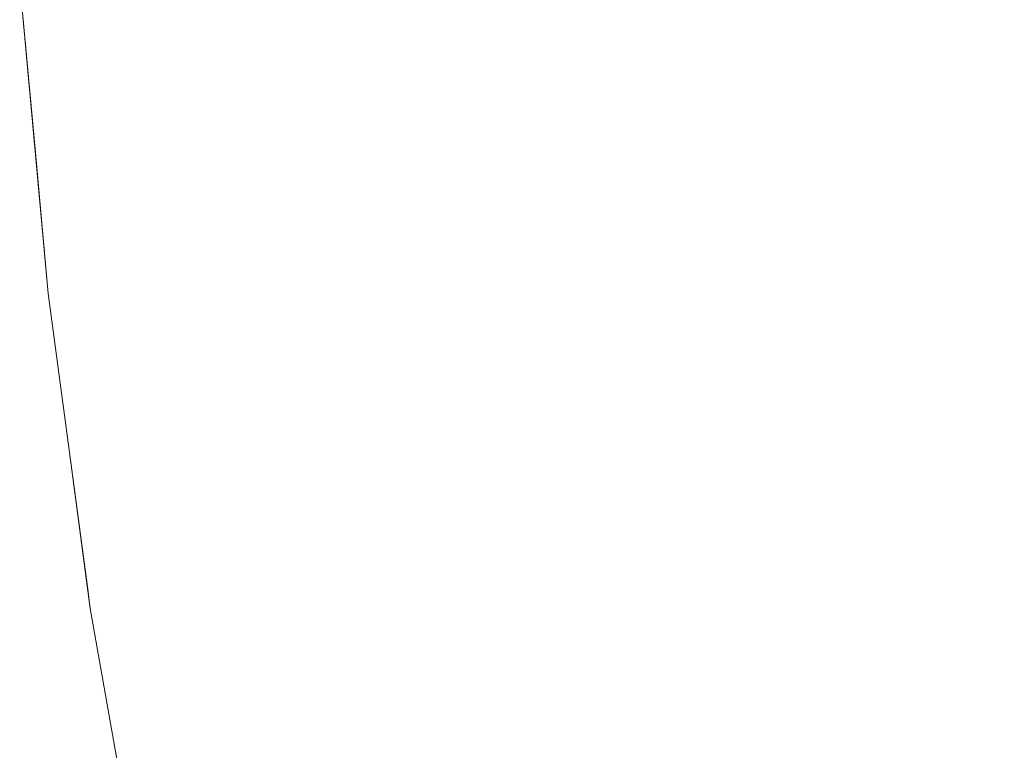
# Model space of a CAD drawing. Header units: centimetres. Extents: x -62 to 63, y 4 to 6.
# Tile 12 of 256: x -62.08643 to -62.08088, y 4.29286 to 4.29698. Entities that reach past the tile are written whole.
import ezdxf

# ---------------------------------------------------------------- set-up
doc = ezdxf.new("R2010")
doc.units = ezdxf.units.CM
doc.header["$LTSCALE"] = 2.54
doc.layers.add('Lucido design-1', color=7, linetype='Continuous')

# ---------------------------------------------------------------- blocks, each defined once
blk = doc.blocks.new('Gruppo-4-1')
at = {"color": 7, "linetype": 'Continuous', "lineweight": 9}
for points, invisible_edges in [([(-62.0863222, 4.29623, -2276.3206076), (-62.0863903, 4.2970386, -2276.3206076), (-62.0864302, 4.2971921, -2276.32217), (-62.0863419, 4.2962303, -2276.32217)], 11), ([(-62.0863419, 4.2962303, -2276.32217), (-62.0864302, 4.2971921, -2276.32217), (-62.0864302, 4.2971921, -2276.92217), (-62.0862689, 4.2954344, -2276.92217)], 10), ([(-62.0862689, 4.2954344, -2276.92217), (-62.0864302, 4.2971921, -2276.92217), (-62.0863903, 4.2970386, -2276.9237324), (-62.0863222, 4.29623, -2276.9237324)], 14), ([(-62.0815544, 4.2963108, -2276.3020649), (-62.0816211, 4.297103, -2276.3020649), (-62.0823247, 4.2970935, -2276.3035833), (-62.0822578, 4.2962989, -2276.3035833)], 15), ([(-62.0822578, 4.2962989, -2276.9407566), (-62.0823247, 4.2970935, -2276.9407566), (-62.0816211, 4.297103, -2276.9422751), (-62.0815544, 4.2963108, -2276.9422751)], 15), ([(-62.0807972, 4.2963237, -2276.3005536), (-62.0808637, 4.2971132, -2276.3005536), (-62.0816211, 4.297103, -2276.3020649), (-62.0815544, 4.2963108, -2276.3020649)], 15), ([(-62.0815544, 4.2963108, -2276.9422751), (-62.0816211, 4.297103, -2276.9422751), (-62.0808637, 4.2971132, -2276.9437864), (-62.0807972, 4.2963237, -2276.9437864)], 15), ([(-62.0858926, 4.2962373, -2276.3159261), (-62.0859605, 4.2970444, -2276.3159261), (-62.086161, 4.2970417, -2276.317485), (-62.086093, 4.2962339, -2276.317485)], 15), ([(-62.086093, 4.2962339, -2276.9268549), (-62.086161, 4.2970417, -2276.9268549), (-62.0859605, 4.2970444, -2276.9284139), (-62.0858926, 4.2962373, -2276.9284139)], 15), ([(-62.0856351, 4.2962417, -2276.3143694), (-62.085703, 4.2970479, -2276.3143694), (-62.0859605, 4.2970444, -2276.3159261), (-62.0858926, 4.2962373, -2276.3159261)], 15), ([(-62.0858926, 4.2962373, -2276.9284139), (-62.0859605, 4.2970444, -2276.9284139), (-62.085703, 4.2970479, -2276.9299706), (-62.0856351, 4.2962417, -2276.9299706)], 15), ([(-62.0853209, 4.296247, -2276.3128155), (-62.0853887, 4.2970521, -2276.3128155), (-62.085703, 4.2970479, -2276.3143694), (-62.0856351, 4.2962417, -2276.3143694)], 15), ([(-62.0856351, 4.2962417, -2276.9299706), (-62.085703, 4.2970479, -2276.9299706), (-62.0853887, 4.2970521, -2276.9315244), (-62.0853209, 4.296247, -2276.9315244)], 15), ([(-62.0849501, 4.2962533, -2276.3112651), (-62.0850177, 4.2970571, -2276.3112651), (-62.0853887, 4.2970521, -2276.3128155), (-62.0853209, 4.296247, -2276.3128155)], 15), ([(-62.0853209, 4.296247, -2276.9315244), (-62.0853887, 4.2970521, -2276.9315244), (-62.0850177, 4.2970571, -2276.9330749), (-62.0849501, 4.2962533, -2276.9330749)], 15), ([(-62.0845229, 4.2962605, -2276.3097186), (-62.0845904, 4.2970629, -2276.3097186), (-62.0850177, 4.2970571, -2276.3112651), (-62.0849501, 4.2962533, -2276.3112651)], 15), ([(-62.0849501, 4.2962533, -2276.9330749), (-62.0850177, 4.2970571, -2276.9330749), (-62.0845904, 4.2970629, -2276.9346213), (-62.0845229, 4.2962605, -2276.9346213)], 15), ([(-62.0840397, 4.2962687, -2276.3081767), (-62.0841071, 4.2970694, -2276.3081767), (-62.0845904, 4.2970629, -2276.3097186), (-62.0845229, 4.2962605, -2276.3097186)], 15), ([(-62.0845229, 4.2962605, -2276.9346213), (-62.0845904, 4.2970629, -2276.9346213), (-62.0841071, 4.2970694, -2276.9361633), (-62.0840397, 4.2962687, -2276.9361633)], 15), ([(-62.0835009, 4.2962778, -2276.3066398), (-62.0835681, 4.2970767, -2276.3066398), (-62.0841071, 4.2970694, -2276.3081767), (-62.0840397, 4.2962687, -2276.3081767)], 15), ([(-62.0840397, 4.2962687, -2276.9361633), (-62.0841071, 4.2970694, -2276.9361633), (-62.0835681, 4.2970767, -2276.9377002), (-62.0835009, 4.2962778, -2276.9377002)], 15), ([(-62.0829068, 4.2962879, -2276.3051085), (-62.0829738, 4.2970847, -2276.3051085), (-62.0835681, 4.2970767, -2276.3066398), (-62.0835009, 4.2962778, -2276.3066398)], 15), ([(-62.0835009, 4.2962778, -2276.9377002), (-62.0835681, 4.2970767, -2276.9377002), (-62.0829738, 4.2970847, -2276.9392315), (-62.0829068, 4.2962879, -2276.9392315)], 15), ([(-62.0822578, 4.2962989, -2276.3035833), (-62.0823247, 4.2970935, -2276.3035833), (-62.0829738, 4.2970847, -2276.3051085), (-62.0829068, 4.2962879, -2276.3051085)], 15), ([(-62.0829068, 4.2962879, -2276.9392315), (-62.0829738, 4.2970847, -2276.9392315), (-62.0823247, 4.2970935, -2276.9407566), (-62.0822578, 4.2962989, -2276.9407566)], 15), ([(-62.0862362, 4.2962315, -2276.3190457), (-62.0863043, 4.2970398, -2276.3190457), (-62.0863903, 4.2970386, -2276.3206076), (-62.0863222, 4.29623, -2276.3206076)], 15), ([(-62.0863222, 4.29623, -2276.9237324), (-62.0863903, 4.2970386, -2276.9237324), (-62.0863043, 4.2970398, -2276.9252942), (-62.0862362, 4.2962315, -2276.9252942)], 15), ([(-62.086093, 4.2962339, -2276.317485), (-62.086161, 4.2970417, -2276.317485), (-62.0863043, 4.2970398, -2276.3190457), (-62.0862362, 4.2962315, -2276.3190457)], 15), ([(-62.0862362, 4.2962315, -2276.9252942), (-62.0863043, 4.2970398, -2276.9252942), (-62.086161, 4.2970417, -2276.9268549), (-62.086093, 4.2962339, -2276.9268549)], 15), ([(-62.0815544, 4.2963108, -2276.3020649), (-62.081472, 4.2955127, -2276.3020649), (-62.080715, 4.2955282, -2276.3005536), (-62.0807972, 4.2963237, -2276.3005536)], 15), ([(-62.0807972, 4.2963237, -2276.9437864), (-62.080715, 4.2955282, -2276.9437864), (-62.081472, 4.2955127, -2276.9422751), (-62.0815544, 4.2963108, -2276.9422751)], 15), ([(-62.0845229, 4.2962605, -2276.3097186), (-62.0844394, 4.2954521, -2276.3097186), (-62.0839564, 4.295462, -2276.3081767), (-62.0840397, 4.2962687, -2276.3081767)], 15), ([(-62.0840397, 4.2962687, -2276.9361633), (-62.0839564, 4.295462, -2276.9361633), (-62.0844394, 4.2954521, -2276.9346213), (-62.0845229, 4.2962605, -2276.9346213)], 15), ([(-62.0840397, 4.2962687, -2276.3081767), (-62.0839564, 4.295462, -2276.3081767), (-62.0834177, 4.295473, -2276.3066398), (-62.0835009, 4.2962778, -2276.3066398)], 15), ([(-62.0835009, 4.2962778, -2276.9377002), (-62.0834177, 4.295473, -2276.9377002), (-62.0839564, 4.295462, -2276.9361633), (-62.0840397, 4.2962687, -2276.9361633)], 15), ([(-62.0835009, 4.2962778, -2276.3066398), (-62.0834177, 4.295473, -2276.3066398), (-62.0828238, 4.2954851, -2276.3051085), (-62.0829068, 4.2962879, -2276.3051085)], 15), ([(-62.0829068, 4.2962879, -2276.9392315), (-62.0828238, 4.2954851, -2276.9392315), (-62.0834177, 4.295473, -2276.9377002), (-62.0835009, 4.2962778, -2276.9377002)], 15), ([(-62.0829068, 4.2962879, -2276.3051085), (-62.0828238, 4.2954851, -2276.3051085), (-62.0821751, 4.2954984, -2276.3035833), (-62.0822578, 4.2962989, -2276.3035833)], 15), ([(-62.0822578, 4.2962989, -2276.9407566), (-62.0821751, 4.2954984, -2276.9407566), (-62.0828238, 4.2954851, -2276.9392315), (-62.0829068, 4.2962879, -2276.9392315)], 15), ([(-62.0822578, 4.2962989, -2276.3035833), (-62.0821751, 4.2954984, -2276.3035833), (-62.081472, 4.2955127, -2276.3020649), (-62.0815544, 4.2963108, -2276.3020649)], 15), ([(-62.0815544, 4.2963108, -2276.9422751), (-62.081472, 4.2955127, -2276.9422751), (-62.0821751, 4.2954984, -2276.9407566), (-62.0822578, 4.2962989, -2276.9407566)], 15), ([(-62.0863419, 4.2962303, -2276.32217), (-62.0862689, 4.2954344, -2276.32217), (-62.0862381, 4.2954154, -2276.3206076), (-62.0863222, 4.29623, -2276.3206076)], 14), ([(-62.0862689, 4.2954344, -2276.92217), (-62.0862689, 4.2954344, -2276.32217), (-62.0863419, 4.2962303, -2276.32217)], 9), ([(-62.0863222, 4.29623, -2276.3206076), (-62.0862381, 4.2954154, -2276.3206076), (-62.0861521, 4.2954171, -2276.3190457), (-62.0862362, 4.2962315, -2276.3190457)], 15), ([(-62.0862362, 4.2962315, -2276.9252942), (-62.0861521, 4.2954171, -2276.9252942), (-62.0862381, 4.2954154, -2276.9237324), (-62.0863222, 4.29623, -2276.9237324)], 15), ([(-62.0863222, 4.29623, -2276.9237324), (-62.0862381, 4.2954154, -2276.9237324), (-62.0862689, 4.2954344, -2276.92217)], 11), ([(-62.0862362, 4.2962315, -2276.3190457), (-62.0861521, 4.2954171, -2276.3190457), (-62.0860089, 4.29542, -2276.317485), (-62.086093, 4.2962339, -2276.317485)], 15), ([(-62.086093, 4.2962339, -2276.9268549), (-62.0860089, 4.29542, -2276.9268549), (-62.0861521, 4.2954171, -2276.9252942), (-62.0862362, 4.2962315, -2276.9252942)], 15), ([(-62.086093, 4.2962339, -2276.317485), (-62.0860089, 4.29542, -2276.317485), (-62.0858086, 4.2954241, -2276.3159261), (-62.0858926, 4.2962373, -2276.3159261)], 15), ([(-62.0858926, 4.2962373, -2276.9284139), (-62.0858086, 4.2954241, -2276.9284139), (-62.0860089, 4.29542, -2276.9268549), (-62.086093, 4.2962339, -2276.9268549)], 15), ([(-62.0858926, 4.2962373, -2276.3159261), (-62.0858086, 4.2954241, -2276.3159261), (-62.0855512, 4.2954294, -2276.3143694), (-62.0856351, 4.2962417, -2276.3143694)], 15), ([(-62.0856351, 4.2962417, -2276.9299706), (-62.0855512, 4.2954294, -2276.9299706), (-62.0858086, 4.2954241, -2276.9284139), (-62.0858926, 4.2962373, -2276.9284139)], 15), ([(-62.0856351, 4.2962417, -2276.3143694), (-62.0855512, 4.2954294, -2276.3143694), (-62.0852371, 4.2954358, -2276.3128155), (-62.0853209, 4.296247, -2276.3128155)], 15), ([(-62.0853209, 4.296247, -2276.9315244), (-62.0852371, 4.2954358, -2276.9315244), (-62.0855512, 4.2954294, -2276.9299706), (-62.0856351, 4.2962417, -2276.9299706)], 15), ([(-62.0853209, 4.296247, -2276.3128155), (-62.0852371, 4.2954358, -2276.3128155), (-62.0848664, 4.2954434, -2276.3112651), (-62.0849501, 4.2962533, -2276.3112651)], 15), ([(-62.0849501, 4.2962533, -2276.9330749), (-62.0848664, 4.2954434, -2276.9330749), (-62.0852371, 4.2954358, -2276.9315244), (-62.0853209, 4.296247, -2276.9315244)], 15), ([(-62.0849501, 4.2962533, -2276.3112651), (-62.0848664, 4.2954434, -2276.3112651), (-62.0844394, 4.2954521, -2276.3097186), (-62.0845229, 4.2962605, -2276.3097186)], 15), ([(-62.0845229, 4.2962605, -2276.9346213), (-62.0844394, 4.2954521, -2276.9346213), (-62.0848664, 4.2954434, -2276.9330749), (-62.0849501, 4.2962533, -2276.9330749)], 15), ([(-62.0820762, 4.2946918, -2276.3035833), (-62.0821751, 4.2954984, -2276.3035833), (-62.0828238, 4.2954851, -2276.3051085), (-62.0827247, 4.2946763, -2276.3051085)], 15), ([(-62.0827247, 4.2946763, -2276.9392315), (-62.0828238, 4.2954851, -2276.9392315), (-62.0821751, 4.2954984, -2276.9407566), (-62.0820762, 4.2946918, -2276.9407566)], 15), ([(-62.0813734, 4.2947087, -2276.3020649), (-62.081472, 4.2955127, -2276.3020649), (-62.0821751, 4.2954984, -2276.3035833), (-62.0820762, 4.2946918, -2276.3035833)], 15), ([(-62.0820762, 4.2946918, -2276.9407566), (-62.0821751, 4.2954984, -2276.9407566), (-62.081472, 4.2955127, -2276.9422751), (-62.0813734, 4.2947087, -2276.9422751)], 15), ([(-62.0806168, 4.2947268, -2276.3005536), (-62.080715, 4.2955282, -2276.3005536), (-62.081472, 4.2955127, -2276.3020649), (-62.0813734, 4.2947087, -2276.3020649)], 15), ([(-62.0813734, 4.2947087, -2276.9422751), (-62.081472, 4.2955127, -2276.9422751), (-62.080715, 4.2955282, -2276.9437864), (-62.0806168, 4.2947268, -2276.9437864)], 15), ([(-62.0861375, 4.2945946, -2276.3206076), (-62.0862381, 4.2954154, -2276.3206076), (-62.0862689, 4.2954344, -2276.32217), (-62.086157, 4.2945952, -2276.32217)], 11), ([(-62.0860322, 4.2936596, -2276.32217), (-62.0860466, 4.2937674, -2276.32217), (-62.0862689, 4.2954344, -2276.92217), (-62.086157, 4.2945952, -2276.92217)], 10), ([(-62.0860466, 4.2937674, -2276.32217), (-62.086157, 4.2945952, -2276.32217), (-62.0862689, 4.2954344, -2276.32217), (-62.0862689, 4.2954344, -2276.92217)], 12), ([(-62.086157, 4.2945952, -2276.92217), (-62.0862689, 4.2954344, -2276.92217), (-62.0862381, 4.2954154, -2276.9237324), (-62.0861375, 4.2945946, -2276.9237324)], 14), ([(-62.0851369, 4.2946186, -2276.3128155), (-62.0852371, 4.2954358, -2276.3128155), (-62.0855512, 4.2954294, -2276.3143694), (-62.0854509, 4.2946111, -2276.3143694)], 15), ([(-62.0854509, 4.2946111, -2276.9299706), (-62.0855512, 4.2954294, -2276.9299706), (-62.0852371, 4.2954358, -2276.9315244), (-62.0851369, 4.2946186, -2276.9315244)], 15), ([(-62.0847664, 4.2946275, -2276.3112651), (-62.0848664, 4.2954434, -2276.3112651), (-62.0852371, 4.2954358, -2276.3128155), (-62.0851369, 4.2946186, -2276.3128155)], 15), ([(-62.0851369, 4.2946186, -2276.9315244), (-62.0852371, 4.2954358, -2276.9315244), (-62.0848664, 4.2954434, -2276.9330749), (-62.0847664, 4.2946275, -2276.9330749)], 15), ([(-62.0843395, 4.2946377, -2276.3097186), (-62.0844394, 4.2954521, -2276.3097186), (-62.0848664, 4.2954434, -2276.3112651), (-62.0847664, 4.2946275, -2276.3112651)], 15), ([(-62.0847664, 4.2946275, -2276.9330749), (-62.0848664, 4.2954434, -2276.9330749), (-62.0844394, 4.2954521, -2276.9346213), (-62.0843395, 4.2946377, -2276.9346213)], 15), ([(-62.0838567, 4.2946492, -2276.3081767), (-62.0839564, 4.295462, -2276.3081767), (-62.0844394, 4.2954521, -2276.3097186), (-62.0843395, 4.2946377, -2276.3097186)], 15), ([(-62.0843395, 4.2946377, -2276.9346213), (-62.0844394, 4.2954521, -2276.9346213), (-62.0839564, 4.295462, -2276.9361633), (-62.0838567, 4.2946492, -2276.9361633)], 15), ([(-62.0833183, 4.2946621, -2276.3066398), (-62.0834177, 4.295473, -2276.3066398), (-62.0839564, 4.295462, -2276.3081767), (-62.0838567, 4.2946492, -2276.3081767)], 15), ([(-62.0838567, 4.2946492, -2276.9361633), (-62.0839564, 4.295462, -2276.9361633), (-62.0834177, 4.295473, -2276.9377002), (-62.0833183, 4.2946621, -2276.9377002)], 15), ([(-62.0827247, 4.2946763, -2276.3051085), (-62.0828238, 4.2954851, -2276.3051085), (-62.0834177, 4.295473, -2276.3066398), (-62.0833183, 4.2946621, -2276.3066398)], 15), ([(-62.0833183, 4.2946621, -2276.9377002), (-62.0834177, 4.295473, -2276.9377002), (-62.0828238, 4.2954851, -2276.9392315), (-62.0827247, 4.2946763, -2276.9392315)], 15), ([(-62.0860515, 4.2945967, -2276.3190457), (-62.0861521, 4.2954171, -2276.3190457), (-62.0862381, 4.2954154, -2276.3206076), (-62.0861375, 4.2945946, -2276.3206076)], 15), ([(-62.0861375, 4.2945946, -2276.9237324), (-62.0862381, 4.2954154, -2276.9237324), (-62.0861521, 4.2954171, -2276.9252942), (-62.0860515, 4.2945967, -2276.9252942)], 15), ([(-62.0859084, 4.2946001, -2276.317485), (-62.0860089, 4.29542, -2276.317485), (-62.0861521, 4.2954171, -2276.3190457), (-62.0860515, 4.2945967, -2276.3190457)], 15), ([(-62.0860515, 4.2945967, -2276.9252942), (-62.0861521, 4.2954171, -2276.9252942), (-62.0860089, 4.29542, -2276.9268549), (-62.0859084, 4.2946001, -2276.9268549)], 15), ([(-62.0857081, 4.2946049, -2276.3159261), (-62.0858086, 4.2954241, -2276.3159261), (-62.0860089, 4.29542, -2276.317485), (-62.0859084, 4.2946001, -2276.317485)], 15), ([(-62.0859084, 4.2946001, -2276.9268549), (-62.0860089, 4.29542, -2276.9268549), (-62.0858086, 4.2954241, -2276.9284139), (-62.0857081, 4.2946049, -2276.9284139)], 15), ([(-62.0854509, 4.2946111, -2276.3143694), (-62.0855512, 4.2954294, -2276.3143694), (-62.0858086, 4.2954241, -2276.3159261), (-62.0857081, 4.2946049, -2276.3159261)], 15), ([(-62.0857081, 4.2946049, -2276.9284139), (-62.0858086, 4.2954241, -2276.9284139), (-62.0855512, 4.2954294, -2276.9299706), (-62.0854509, 4.2946111, -2276.9299706)], 15), ([(-62.0813734, 4.2947087, -2276.3020649), (-62.0812584, 4.2938987, -2276.3020649), (-62.0805021, 4.2939195, -2276.3005536), (-62.0806168, 4.2947268, -2276.3005536)], 15), ([(-62.0806168, 4.2947268, -2276.9437864), (-62.0805021, 4.2939195, -2276.9437864), (-62.0812584, 4.2938987, -2276.9422751), (-62.0813734, 4.2947087, -2276.9422751)], 15), ([(-62.0838567, 4.2946492, -2276.3081767), (-62.0837404, 4.2938305, -2276.3081767), (-62.0832023, 4.2938453, -2276.3066398), (-62.0833183, 4.2946621, -2276.3066398)], 15), ([(-62.0833183, 4.2946621, -2276.9377002), (-62.0832023, 4.2938453, -2276.9377002), (-62.0837404, 4.2938305, -2276.9361633), (-62.0838567, 4.2946492, -2276.9361633)], 15), ([(-62.0833183, 4.2946621, -2276.3066398), (-62.0832023, 4.2938453, -2276.3066398), (-62.082609, 4.2938616, -2276.3051085), (-62.0827247, 4.2946763, -2276.3051085)], 15), ([(-62.0827247, 4.2946763, -2276.9392315), (-62.082609, 4.2938616, -2276.9392315), (-62.0832023, 4.2938453, -2276.9377002), (-62.0833183, 4.2946621, -2276.9377002)], 15), ([(-62.0827247, 4.2946763, -2276.3051085), (-62.082609, 4.2938616, -2276.3051085), (-62.0819608, 4.2938794, -2276.3035833), (-62.0820762, 4.2946918, -2276.3035833)], 15), ([(-62.0820762, 4.2946918, -2276.9407566), (-62.0819608, 4.2938794, -2276.9407566), (-62.082609, 4.2938616, -2276.9392315), (-62.0827247, 4.2946763, -2276.9392315)], 15), ([(-62.0820762, 4.2946918, -2276.3035833), (-62.0819608, 4.2938794, -2276.3035833), (-62.0812584, 4.2938987, -2276.3020649), (-62.0813734, 4.2947087, -2276.3020649)], 15), ([(-62.0813734, 4.2947087, -2276.9422751), (-62.0812584, 4.2938987, -2276.9422751), (-62.0819608, 4.2938794, -2276.9407566), (-62.0820762, 4.2946918, -2276.9407566)], 15), ([(-62.0859084, 4.2946001, -2276.317485), (-62.0857911, 4.2937742, -2276.317485), (-62.0855909, 4.2937797, -2276.3159261), (-62.0857081, 4.2946049, -2276.3159261)], 15), ([(-62.0857081, 4.2946049, -2276.9284139), (-62.0855909, 4.2937797, -2276.9284139), (-62.0857911, 4.2937742, -2276.9268549), (-62.0859084, 4.2946001, -2276.9268549)], 15), ([(-62.0857081, 4.2946049, -2276.3159261), (-62.0855909, 4.2937797, -2276.3159261), (-62.0853338, 4.2937867, -2276.3143694), (-62.0854509, 4.2946111, -2276.3143694)], 15), ([(-62.0854509, 4.2946111, -2276.9299706), (-62.0853338, 4.2937867, -2276.9299706), (-62.0855909, 4.2937797, -2276.9284139), (-62.0857081, 4.2946049, -2276.9284139)], 15), ([(-62.0854509, 4.2946111, -2276.3143694), (-62.0853338, 4.2937867, -2276.3143694), (-62.08502, 4.2937954, -2276.3128155), (-62.0851369, 4.2946186, -2276.3128155)], 15), ([(-62.0851369, 4.2946186, -2276.9315244), (-62.08502, 4.2937954, -2276.9315244), (-62.0853338, 4.2937867, -2276.9299706), (-62.0854509, 4.2946111, -2276.9299706)], 15), ([(-62.0851369, 4.2946186, -2276.3128155), (-62.08502, 4.2937954, -2276.3128155), (-62.0846496, 4.2938055, -2276.3112651), (-62.0847664, 4.2946275, -2276.3112651)], 15), ([(-62.0847664, 4.2946275, -2276.9330749), (-62.0846496, 4.2938055, -2276.9330749), (-62.08502, 4.2937954, -2276.9315244), (-62.0851369, 4.2946186, -2276.9315244)], 15), ([(-62.0847664, 4.2946275, -2276.3112651), (-62.0846496, 4.2938055, -2276.3112651), (-62.084223, 4.2938173, -2276.3097186), (-62.0843395, 4.2946377, -2276.3097186)], 15), ([(-62.0843395, 4.2946377, -2276.9346213), (-62.084223, 4.2938173, -2276.9346213), (-62.0846496, 4.2938055, -2276.9330749), (-62.0847664, 4.2946275, -2276.9330749)], 15), ([(-62.0843395, 4.2946377, -2276.3097186), (-62.084223, 4.2938173, -2276.3097186), (-62.0837404, 4.2938305, -2276.3081767), (-62.0838567, 4.2946492, -2276.3081767)], 15), ([(-62.0838567, 4.2946492, -2276.9361633), (-62.0837404, 4.2938305, -2276.9361633), (-62.084223, 4.2938173, -2276.9346213), (-62.0843395, 4.2946377, -2276.9346213)], 15), ([(-62.086157, 4.2945952, -2276.32217), (-62.0860466, 4.2937674, -2276.32217), (-62.08602, 4.2937679, -2276.3206076), (-62.0861375, 4.2945946, -2276.3206076)], 14), ([(-62.086157, 4.2945952, -2276.92217), (-62.0860322, 4.2936596, -2276.92217), (-62.0860322, 4.2936596, -2276.32217)], 10), ([(-62.0861375, 4.2945946, -2276.9237324), (-62.08602, 4.2937679, -2276.9237324), (-62.0860322, 4.2936596, -2276.92217), (-62.086157, 4.2945952, -2276.92217)], 11), ([(-62.0861375, 4.2945946, -2276.3206076), (-62.08602, 4.2937679, -2276.3206076), (-62.0859341, 4.2937702, -2276.3190457), (-62.0860515, 4.2945967, -2276.3190457)], 15), ([(-62.0860515, 4.2945967, -2276.9252942), (-62.0859341, 4.2937702, -2276.9252942), (-62.08602, 4.2937679, -2276.9237324), (-62.0861375, 4.2945946, -2276.9237324)], 15), ([(-62.0860515, 4.2945967, -2276.3190457), (-62.0859341, 4.2937702, -2276.3190457), (-62.0857911, 4.2937742, -2276.317485), (-62.0859084, 4.2946001, -2276.317485)], 15), ([(-62.0859084, 4.2946001, -2276.9268549), (-62.0857911, 4.2937742, -2276.9268549), (-62.0859341, 4.2937702, -2276.9252942), (-62.0860515, 4.2945967, -2276.9252942)], 15), ([(-62.0818285, 4.293061, -2276.3035833), (-62.0819608, 4.2938794, -2276.3035833), (-62.082609, 4.2938616, -2276.3051085), (-62.0824763, 4.2930409, -2276.3051085)], 15), ([(-62.0824763, 4.2930409, -2276.9392315), (-62.082609, 4.2938616, -2276.9392315), (-62.0819608, 4.2938794, -2276.9407566), (-62.0818285, 4.293061, -2276.9407566)], 15), ([(-62.0811265, 4.2930828, -2276.3020649), (-62.0812584, 4.2938987, -2276.3020649), (-62.0819608, 4.2938794, -2276.3035833), (-62.0818285, 4.293061, -2276.3035833)], 15), ([(-62.0818285, 4.293061, -2276.9407566), (-62.0819608, 4.2938794, -2276.9407566), (-62.0812584, 4.2938987, -2276.9422751), (-62.0811265, 4.2930828, -2276.9422751)], 15), ([(-62.0803706, 4.2931063, -2276.3005536), (-62.0805021, 4.2939195, -2276.3005536), (-62.0812584, 4.2938987, -2276.3020649), (-62.0811265, 4.2930828, -2276.3020649)], 15), ([(-62.0811265, 4.2930828, -2276.9422751), (-62.0812584, 4.2938987, -2276.9422751), (-62.0805021, 4.2939195, -2276.9437864), (-62.0803706, 4.2931063, -2276.9437864)], 15), ([(-62.0836071, 4.2930058, -2276.3081767), (-62.0837404, 4.2938305, -2276.3081767), (-62.084223, 4.2938173, -2276.3097186), (-62.0840894, 4.2929909, -2276.3097186)], 15), ([(-62.0840894, 4.2929909, -2276.9346213), (-62.084223, 4.2938173, -2276.9346213), (-62.0837404, 4.2938305, -2276.9361633), (-62.0836071, 4.2930058, -2276.9361633)], 15), ([(-62.0830693, 4.2930225, -2276.3066398), (-62.0832023, 4.2938453, -2276.3066398), (-62.0837404, 4.2938305, -2276.3081767), (-62.0836071, 4.2930058, -2276.3081767)], 15), ([(-62.0836071, 4.2930058, -2276.9361633), (-62.0837404, 4.2938305, -2276.9361633), (-62.0832023, 4.2938453, -2276.9377002), (-62.0830693, 4.2930225, -2276.9377002)], 15), ([(-62.0824763, 4.2930409, -2276.3051085), (-62.082609, 4.2938616, -2276.3051085), (-62.0832023, 4.2938453, -2276.3066398), (-62.0830693, 4.2930225, -2276.3066398)], 15), ([(-62.0830693, 4.2930225, -2276.9377002), (-62.0832023, 4.2938453, -2276.9377002), (-62.082609, 4.2938616, -2276.9392315), (-62.0824763, 4.2930409, -2276.9392315)], 15), ([(-62.0857995, 4.2929378, -2276.3190457), (-62.0859341, 4.2937702, -2276.3190457), (-62.08602, 4.2937679, -2276.3206076), (-62.0858854, 4.2929351, -2276.3206076)], 15), ([(-62.0858854, 4.2929351, -2276.9237324), (-62.08602, 4.2937679, -2276.9237324), (-62.0859341, 4.2937702, -2276.9252942), (-62.0857995, 4.2929378, -2276.9252942)], 15), ([(-62.0856565, 4.2929422, -2276.317485), (-62.0857911, 4.2937742, -2276.317485), (-62.0859341, 4.2937702, -2276.3190457), (-62.0857995, 4.2929378, -2276.3190457)], 15), ([(-62.0857995, 4.2929378, -2276.9252942), (-62.0859341, 4.2937702, -2276.9252942), (-62.0857911, 4.2937742, -2276.9268549), (-62.0856565, 4.2929422, -2276.9268549)], 15), ([(-62.0854565, 4.2929484, -2276.3159261), (-62.0855909, 4.2937797, -2276.3159261), (-62.0857911, 4.2937742, -2276.317485), (-62.0856565, 4.2929422, -2276.317485)], 15), ([(-62.0856565, 4.2929422, -2276.9268549), (-62.0857911, 4.2937742, -2276.9268549), (-62.0855909, 4.2937797, -2276.9284139), (-62.0854565, 4.2929484, -2276.9284139)], 15), ([(-62.0851996, 4.2929564, -2276.3143694), (-62.0853338, 4.2937867, -2276.3143694), (-62.0855909, 4.2937797, -2276.3159261), (-62.0854565, 4.2929484, -2276.3159261)], 15), ([(-62.0854565, 4.2929484, -2276.9284139), (-62.0855909, 4.2937797, -2276.9284139), (-62.0853338, 4.2937867, -2276.9299706), (-62.0851996, 4.2929564, -2276.9299706)], 15), ([(-62.0848859, 4.2929661, -2276.3128155), (-62.08502, 4.2937954, -2276.3128155), (-62.0853338, 4.2937867, -2276.3143694), (-62.0851996, 4.2929564, -2276.3143694)], 15), ([(-62.0851996, 4.2929564, -2276.9299706), (-62.0853338, 4.2937867, -2276.9299706), (-62.08502, 4.2937954, -2276.9315244), (-62.0848859, 4.2929661, -2276.9315244)], 15), ([(-62.0845158, 4.2929776, -2276.3112651), (-62.0846496, 4.2938055, -2276.3112651), (-62.08502, 4.2937954, -2276.3128155), (-62.0848859, 4.2929661, -2276.3128155)], 15), ([(-62.0848859, 4.2929661, -2276.9315244), (-62.08502, 4.2937954, -2276.9315244), (-62.0846496, 4.2938055, -2276.9330749), (-62.0845158, 4.2929776, -2276.9330749)], 15), ([(-62.0840894, 4.2929909, -2276.3097186), (-62.084223, 4.2938173, -2276.3097186), (-62.0846496, 4.2938055, -2276.3112651), (-62.0845158, 4.2929776, -2276.3112651)], 15), ([(-62.0845158, 4.2929776, -2276.9330749), (-62.0846496, 4.2938055, -2276.9330749), (-62.084223, 4.2938173, -2276.9346213), (-62.0840894, 4.2929909, -2276.9346213)], 15), ([(-62.0858854, 4.2929351, -2276.3206076), (-62.08602, 4.2937679, -2276.3206076), (-62.0860466, 4.2937674, -2276.32217), (-62.0860322, 4.2936596, -2276.32217)], 11), ([(-62.0860322, 4.2936596, -2276.92217), (-62.08602, 4.2937679, -2276.9237324), (-62.0858854, 4.2929351, -2276.9237324)], 11), ([(-62.0860322, 4.2936596, -2276.32217), (-62.0857576, 4.2920961, -2276.32217), (-62.0857331, 4.2920963, -2276.3206076), (-62.0858854, 4.2929351, -2276.3206076)], 14), ([(-62.0857576, 4.2920961, -2276.32217), (-62.0860322, 4.2936596, -2276.32217), (-62.0860322, 4.2936596, -2276.92217), (-62.0857166, 4.2918631, -2276.92217)], 10), ([(-62.0858854, 4.2929351, -2276.9237324), (-62.0857331, 4.2920963, -2276.9237324), (-62.0857166, 4.2918631, -2276.92217), (-62.0860322, 4.2936596, -2276.92217)], 11), ([(-62.0811265, 4.2930828, -2276.3020649), (-62.0809773, 4.2922611, -2276.3020649), (-62.080222, 4.2922872, -2276.3005536), (-62.0803706, 4.2931063, -2276.3005536)], 15), ([(-62.0803706, 4.2931063, -2276.9437864), (-62.080222, 4.2922872, -2276.9437864), (-62.0809773, 4.2922611, -2276.9422751), (-62.0811265, 4.2930828, -2276.9422751)], 15), ([(-62.0824763, 4.2930409, -2276.3051085), (-62.0823263, 4.2922143, -2276.3051085), (-62.0816789, 4.2922368, -2276.3035833), (-62.0818285, 4.293061, -2276.3035833)], 15), ([(-62.0818285, 4.293061, -2276.9407566), (-62.0816789, 4.2922368, -2276.9407566), (-62.0823263, 4.2922143, -2276.9392315), (-62.0824763, 4.2930409, -2276.9392315)], 15), ([(-62.0818285, 4.293061, -2276.3035833), (-62.0816789, 4.2922368, -2276.3035833), (-62.0809773, 4.2922611, -2276.3020649), (-62.0811265, 4.2930828, -2276.3020649)], 15), ([(-62.0811265, 4.2930828, -2276.9422751), (-62.0809773, 4.2922611, -2276.9422751), (-62.0816789, 4.2922368, -2276.9407566), (-62.0818285, 4.293061, -2276.9407566)], 15), ([(-62.0840894, 4.2929909, -2276.3097186), (-62.0839383, 4.2921585, -2276.3097186), (-62.0834564, 4.2921752, -2276.3081767), (-62.0836071, 4.2930058, -2276.3081767)], 15), ([(-62.0836071, 4.2930058, -2276.9361633), (-62.0834564, 4.2921752, -2276.9361633), (-62.0839383, 4.2921585, -2276.9346213), (-62.0840894, 4.2929909, -2276.9346213)], 15), ([(-62.0836071, 4.2930058, -2276.3081767), (-62.0834564, 4.2921752, -2276.3081767), (-62.0829189, 4.2921938, -2276.3066398), (-62.0830693, 4.2930225, -2276.3066398)], 15), ([(-62.0830693, 4.2930225, -2276.9377002), (-62.0829189, 4.2921938, -2276.9377002), (-62.0834564, 4.2921752, -2276.9361633), (-62.0836071, 4.2930058, -2276.9361633)], 15), ([(-62.0830693, 4.2930225, -2276.3066398), (-62.0829189, 4.2921938, -2276.3066398), (-62.0823263, 4.2922143, -2276.3051085), (-62.0824763, 4.2930409, -2276.3051085)], 15), ([(-62.0824763, 4.2930409, -2276.9392315), (-62.0823263, 4.2922143, -2276.9392315), (-62.0829189, 4.2921938, -2276.9377002), (-62.0830693, 4.2930225, -2276.9377002)], 15), ([(-62.0858854, 4.2929351, -2276.3206076), (-62.0857331, 4.2920963, -2276.3206076), (-62.0856474, 4.2920993, -2276.3190457), (-62.0857995, 4.2929378, -2276.3190457)], 15), ([(-62.0857995, 4.2929378, -2276.9252942), (-62.0856474, 4.2920993, -2276.9252942), (-62.0857331, 4.2920963, -2276.9237324), (-62.0858854, 4.2929351, -2276.9237324)], 15), ([(-62.0857995, 4.2929378, -2276.3190457), (-62.0856474, 4.2920993, -2276.3190457), (-62.0855045, 4.2921042, -2276.317485), (-62.0856565, 4.2929422, -2276.317485)], 15), ([(-62.0856565, 4.2929422, -2276.9268549), (-62.0855045, 4.2921042, -2276.9268549), (-62.0856474, 4.2920993, -2276.9252942), (-62.0857995, 4.2929378, -2276.9252942)], 15), ([(-62.0856565, 4.2929422, -2276.317485), (-62.0855045, 4.2921042, -2276.317485), (-62.0853046, 4.2921112, -2276.3159261), (-62.0854565, 4.2929484, -2276.3159261)], 15), ([(-62.0854565, 4.2929484, -2276.9284139), (-62.0853046, 4.2921112, -2276.9284139), (-62.0855045, 4.2921042, -2276.9268549), (-62.0856565, 4.2929422, -2276.9268549)], 15), ([(-62.0854565, 4.2929484, -2276.3159261), (-62.0853046, 4.2921112, -2276.3159261), (-62.0850478, 4.2921201, -2276.3143694), (-62.0851996, 4.2929564, -2276.3143694)], 15), ([(-62.0851996, 4.2929564, -2276.9299706), (-62.0850478, 4.2921201, -2276.9299706), (-62.0853046, 4.2921112, -2276.9284139), (-62.0854565, 4.2929484, -2276.9284139)], 15), ([(-62.0851996, 4.2929564, -2276.3143694), (-62.0850478, 4.2921201, -2276.3143694), (-62.0847343, 4.2921309, -2276.3128155), (-62.0848859, 4.2929661, -2276.3128155)], 15), ([(-62.0848859, 4.2929661, -2276.9315244), (-62.0847343, 4.2921309, -2276.9315244), (-62.0850478, 4.2921201, -2276.9299706), (-62.0851996, 4.2929564, -2276.9299706)], 15), ([(-62.0848859, 4.2929661, -2276.3128155), (-62.0847343, 4.2921309, -2276.3128155), (-62.0843644, 4.2921437, -2276.3112651), (-62.0845158, 4.2929776, -2276.3112651)], 15), ([(-62.0845158, 4.2929776, -2276.9330749), (-62.0843644, 4.2921437, -2276.9330749), (-62.0847343, 4.2921309, -2276.9315244), (-62.0848859, 4.2929661, -2276.9315244)], 15), ([(-62.0845158, 4.2929776, -2276.3112651), (-62.0843644, 4.2921437, -2276.3112651), (-62.0839383, 4.2921585, -2276.3097186), (-62.0840894, 4.2929909, -2276.3097186)], 15), ([(-62.0840894, 4.2929909, -2276.9346213), (-62.0839383, 4.2921585, -2276.9346213), (-62.0843644, 4.2921437, -2276.9330749), (-62.0845158, 4.2929776, -2276.9330749)], 15)]:
    blk.add_3dface(points, dxfattribs=dict(at, invisible_edges=invisible_edges))
blk = doc.blocks.new('Gruppo-5-1')
at = {"color": 7}
blk.add_blockref('Gruppo-4-1', (0, 0), dxfattribs=at)

msp = doc.modelspace()

# ---------------------------------------------------------------- block references
at = {"layer": 'Lucido design-1', "color": 7}
msp.add_blockref('Gruppo-5-1', (0, 0), dxfattribs=at)

doc.saveas('drawing.dxf')
